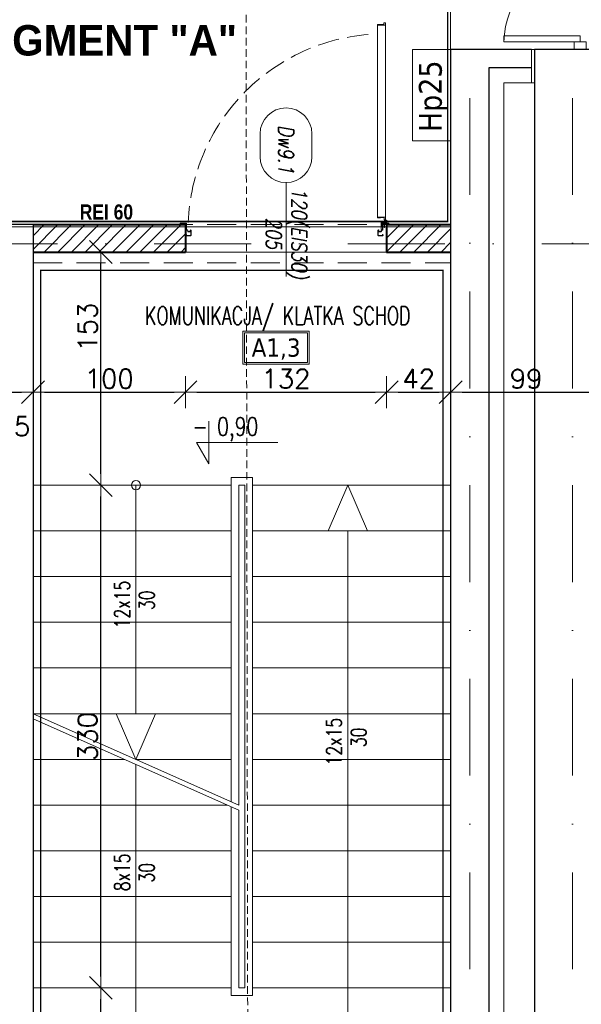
# Model space of a CAD drawing. Header units: millimetres. Extents: x 23192 to 177760, y -399809 to -79279.
# Tile 238 of 256: x 58642 to 59010, y -195440 to -194794. Entities that reach past the tile are written whole.
import ezdxf
from ezdxf.enums import TextEntityAlignment as Align

# ---------------------------------------------------------------- set-up
doc = ezdxf.new("R2010")
doc.units = ezdxf.units.MM
for name, pattern in [('2_3', [1, 0.5, -0.5]), ('CARKOVANA', [7.5, 5, -2.5]), ('CENTER', [0.6, 0.375, -0.075, 0.075, -0.075]), ('DASHDOT', [25.4, 12.7, -6.35, 0, -6.35]), ('HIDDEN', [9.525, 6.35, -3.175]), ('Hidden Line', [391.222223, 282.222223, -109])]:
    doc.linetypes.add(name, pattern=pattern)
doc.layers.get('0').update_dxf_attribs({"lineweight": 0})
for name, color, linetype, lineweight in [('! WYPOSAŻENIE', 252, 'Continuous', 5), ('!! 0_ Istn-sciany', 3, 'Continuous', 30), ('!! 0_ Istn-widok', 1, 'Continuous', 15), ('!! 0_ Opis', 8, 'Continuous', 13), ('!! 0_Opis_pom', 9, 'Continuous', 13), ('!! 0_Osie', 1, 'DASHDOT', 13), ('!! 0_Widok', 1, 'Continuous', 15), ('!! 1  WYDZIELENIE PPOŻ', 252, 'Continuous', 0), ('!! 1_drzwi-linia', 213, 'Continuous', 5), ('!! 1_hatch projektowane ściany', 4, 'Continuous', 5), ('!! 1_PROJ Sciany', 2, 'Continuous', 40), ('!! 2_drzwi opis', 151, 'Continuous', 9), ('!! wymiary osi', 250, 'Continuous', 9), ('0-osie-liniA', 14, 'DASHDOT', 5), ('Dimension (ISO)', 7, 'Continuous', 25)]:
    doc.layers.add(name, color=color, linetype=linetype, lineweight=lineweight)
doc.layers.add('!! 1_Wyburzenia', color=252, linetype='CARKOVANA', lineweight=13, true_color=0x696969)
doc.layers.add('Powierzchnia', color=140, linetype='Continuous', lineweight=5, plot=False)
doc.styles.add('50', font='ROMANS.shx', dxfattribs={"width": 0.8, "height": 10})
doc.styles.add('ARCHETYP', font='romans.shx', dxfattribs={"height": 15})
doc.styles.add('ARIAL', font='tahoma.ttf')
doc.styles.add('Note Text (ISO)', font='tahoma.ttf')
doc.styles.add('SIMPLEX', font='simplex.shx', dxfattribs={"width": 0.77})
doc.styles.add('STYLE10', font='arialbd.ttf')
doc.styles.add('STYLE7', font='ARIALNB.TTF')
doc.styles.add('TXT', font='simplex.shx')
doc.dimstyles.new('Default (ISO)', dxfattribs={"dimscale": 5, "dimtxt": 5, "dimasz": 5, "dimexe": 3.175, "dimexo": 0, "dimgap": 0.762, "dimtad": 1, "dimdec": 0, "dimrnd": 1e-08, "dimzin": 0, "dimtxsty": 'Note Text (ISO)', "dimcen": 0.09, "dimdle": 10, "dimclrd": 256, "dimclre": 256, "dimclrt": 256, "dimazin": 0, "dimtfac": 0.70104, "dimtmove": 0, "dimatfit": 3, "dimfxl": 1, "dimtolj": 1, "dimtzin": 0, "dimlwd": -1, "dimlwe": -1, "dimarcsym": 0})
doc.dimstyles.new('DIM50', dxfattribs={"dimscale": 5, "dimtxt": 2.5, "dimasz": 1.5, "dimexe": 0, "dimexo": 0, "dimgap": 0.5, "dimtad": 1, "dimdec": 4, "dimrnd": 0.5, "dimdsep": 46, "dimtxsty": 'TXT', "dimblk1": 'TICK1', "dimblk2": 'TICK1', "dimsah": 1, "dimcen": 0, "dimse1": 1, "dimse2": 1, "dimclrd": 1, "dimclre": 7, "dimclrt": 9, "dimadec": 0, "dimazin": 0, "dimtfac": 1, "dimtdec": 4, "dimtmove": 2, "dimatfit": 3, "dimldrblk": 'TICK1', "dimfxl": 1, "dimtolj": 1, "dimarcsym": 0})
pattern_1 = [(45, (0, -1.54), (-4.49012806, 4.49012806), [])]

# ---------------------------------------------------------------- blocks, each defined once
blk = doc.blocks.new('BLOK OSI')
at = {"layer": '0-osie-liniA', "ltscale": 5}
for points in [[(50117.21142, -193635.47368), (50117.21142, -195993.9543)], [(50184.71142, -193635.47368), (50184.71142, -195993.9543)], [(48639.25763, -195002.0883), (55442.2848, -195002.0883)]]:
    blk.add_lwpolyline(points, dxfattribs=at)
blk = doc.blocks.new('1_ok-opis')
blk.add_line((0, 111.61), (0, 50))
for points in [[(-17, 128.61), (-17, 143.61)], [(17, 128.61), (17, 143.61)]]:
    blk.add_lwpolyline(points)
for centre, start, end in [((0, 143.61), 0, 180), ((0, 128.61), 180, 0)]:
    blk.add_arc(centre, 17, start, end)
at = {"style": 'ARCHETYP'}
for tag, height, rotation, p in [('NR', 12, 90, (0, 136.9)), ('NR', 12, 270, (0, 136.9)), ('SZEROKOŚĆ', 10, 90, (-8, 78.29)), ('WYSOKOŚĆ', 10, 270, (-8, 78.29)), ('WYSOKOŚĆ', 10, 90, (8, 78.29)), ('SZEROKOŚĆ', 10, 270, (8, 78.29))]:
    blk.add_attdef(tag, text='', height=height, rotation=rotation, dxfattribs=at).set_placement(p, align=Align.MIDDLE)
blk = doc.blocks.new('*D1419')
at = {"layer": 'DEFPOINTS', "color": 0, "transparency": 16777216}
for p in [(-689.8, 120.2), (510.2, 120.2), (510.2, 18.8)]:
    blk.add_point(p, dxfattribs=at)
at = {"layer": 'Dimension (ISO)', "transparency": 16777216}
for p, q in [((-689.8, 120.2), (-689.8, 2.9)), ((510.2, 120.2), (510.2, 2.9)), ((-664.8, 18.8), (485.2, 18.8))]:
    blk.add_line(p, q, dxfattribs=at)
for points in [[(-664.8, 22.9), (-664.8, 14.6), (-689.8, 18.8)], [(485.2, 22.9), (485.2, 14.6), (510.2, 18.8)]]:
    blk.add_solid(points, dxfattribs=at)
at = {"layer": 'Dimension (ISO)', "lineweight": 9, "transparency": 16777216, "insert": (-160.6, 48.6), "char_height": 25, "attachment_point": 1, "style": 'Note Text (ISO)'}
blk.add_mtext('\\A1;1200', dxfattribs=at)
blk = doc.blocks.new('zaw-dr-90-p')
at = {"color": 2, "linetype": 'CENTER', "ltscale": 0.2}
for p, q in [((12, 0), (-12, 0)), ((0, 12), (0, -12)), ((24.5, 24), (31, 24)), ((24.5, 19), (31, 19))]:
    blk.add_line(p, q, dxfattribs=at)
at = {"ltscale": 0.2}
for p, q in [((10, 12), (6.5, 12)), ((10, 0), (10, 6.5))]:
    blk.add_line(p, q, dxfattribs=at)
blk.add_lwpolyline([(0, 6.5), (23.5, 6.5, 0.414214), (28, 11), (28, 31), (24.5, 31), (24.5, 11, -0.414214), (23.5, 10), (0, 10, 4.561698), (7.6, 6.5), (4.9, 4.2)], format="xyb", dxfattribs=at)
blk.add_lwpolyline([(-0.2, -0.2), (-2.5, -0.2), (-2.5, 0.2), (-0.2, 0.2), (-0.2, 2.5), (0.2, 2.5), (0.2, 0.2), (2.8, 0.2), (2.8, -0.2), (0.2, -0.2), (0.2, -2.8), (-0.2, -2.8)], close=True)
blk.add_lwpolyline([(10, 10), (10, 39), (6.5, 39), (6.5, 10)], dxfattribs=at)
blk.add_circle((0, 0), 6.5, dxfattribs=at)
blk = doc.blocks.new('DRZWI 120')
for p, q in [((61730.6, -195070.09), (61730.6, -195069.59)), ((61736.33, -195070.29), (61737.2, -195070.29)), ((61736.46, -195070.29), (61737.2, -195070.29)), ((61736.96, -195070.29), (61737.2, -195070.29)), ((61730.6, -195199.09), (61730.6, -195199.59)), ((61739.76, -195198.09), (61734.36, -195198.09)), ((61738.56, -195199.69), (61738.56, -195198.49)), ((61738.56, -195199.69), (61739.66, -195199.69)), ((61740.81, -195199.94), (61740.81, -195200.84)), ((61741.81, -195199.94), (61740.81, -195199.94)), ((61740.91, -195200.94), (61746.61, -195200.94)), ((61742.01, -195197.64), (61742.01, -195195.64)), ((61742.31, -195197.64), (61742.01, -195197.64)), ((61742.11, -195195.54), (61746.61, -195195.54)), ((61742.31, -195197.64), (61742.31, -195199.44)), ((61868.8, -195195.53), (61742.41, -195195.54)), ((61742.41, -195200.94), (61742.41, -195195.54)), ((61870, -195200.93), (61742.41, -195200.94)), ((61868.5, -195200.93), (61868.5, -195195.53)), ((61868.9, -195199.74), (61868.9, -195195.63)), ((61868.9, -195199.74), (61868.9, -195195.85)), ((61870.1, -195199.74), (61870.1, -195200.83))]:
    blk.add_line(p, q)
at = {"ltscale": 0.2}
for points in [[(61736.15, -195070.29), (61738.12, -195070.29, 0.414214), (61738.46, -195069.95), (61738.46, -195066.43, 0.414214), (61738.12, -195066.09), (61737.56, -195066.09), (61737.56, -195066.27), (61738.12, -195066.27, -0.414214), (61738.28, -195066.43), (61738.28, -195068.89)], [(61736.4, -195070.11), (61734.22, -195070.11, 0.414214), (61733.88, -195070.45), (61733.88, -195070.9, -0.414214), (61733.72, -195071.06), (61733.12, -195071.06, 0.414214), (61732.78, -195071.4), (61732.78, -195072.58, 0.414214), (61733.12, -195072.92), (61733.79, -195072.92, -1), (61733.79, -195073.11), (61730.6, -195073.11, -0.414214), (61730.44, -195072.95), (61730.44, -195070.43, -0.414214), (61730.6, -195070.27), (61731.16, -195070.27), (61731.16, -195070.09), (61730.6, -195070.09, 0.414214), (61730.26, -195070.43), (61730.26, -195072.95, 0.414214), (61730.6, -195073.29), (61733.79, -195073.29, 1), (61733.79, -195072.74), (61733.12, -195072.74, -0.414214), (61732.96, -195072.58), (61732.96, -195071.4, -0.414214), (61733.12, -195071.24), (61733.72, -195071.24, 0.414214), (61734.06, -195070.9), (61734.06, -195070.45, -0.414214), (61734.22, -195070.29), (61736.28, -195070.29)], [(61738.28, -195068.89), (61738.28, -195069.95, -0.414214), (61738.12, -195070.11), (61736.15, -195070.11)], [(61738.28, -195199.94), (61738.28, -195199.23, 0.414214), (61738.12, -195199.07), (61734.22, -195199.07, -0.414214), (61733.88, -195198.73), (61733.88, -195198.28, 0.414214), (61733.72, -195198.12), (61733.12, -195198.12, -0.414214), (61732.78, -195197.78), (61732.78, -195196.6, -0.414214), (61733.12, -195196.26), (61733.79, -195196.26, 1), (61733.79, -195196.07), (61730.6, -195196.07, 0.414214), (61730.44, -195196.23), (61730.44, -195198.75, 0.414214), (61730.6, -195198.91), (61731.16, -195198.91), (61731.16, -195199.09), (61730.6, -195199.09, -0.414214), (61730.26, -195198.75), (61730.26, -195196.23, -0.414214), (61730.6, -195195.89), (61733.79, -195195.89, -1), (61733.79, -195196.44), (61733.12, -195196.44, 0.414214), (61732.96, -195196.6), (61732.96, -195197.78, 0.414214), (61733.12, -195197.94), (61733.72, -195197.94, -0.414214), (61734.06, -195198.28), (61734.06, -195198.73, 0.414214), (61734.22, -195198.89), (61738.12, -195198.89, -0.414214), (61738.46, -195199.23), (61738.46, -195202.75, -0.414214), (61738.12, -195203.09), (61737.56, -195203.09), (61737.56, -195202.91), (61738.12, -195202.91, 0.414214), (61738.28, -195202.75), (61738.28, -195200.29)]]:
    blk.add_lwpolyline(points, format="xyb", dxfattribs=at)
at = {"lineweight": 30}
for points in [[(61737.57, -195069.59), (61737.57, -195064.59)], [(61737.57, -195069.59), (61725.57, -195069.59)], [(61737.57, -195201.59), (61725.57, -195201.59)], [(61737.57, -195201.59), (61737.57, -195206.59)]]:
    blk.add_lwpolyline(points, dxfattribs=at)
for points in [[(61713.6, -195135.59), (61754.47, -195135.59)], [(61738.28, -195200.29), (61738.28, -195200.54), (61738.46, -195200.54), (61738.46, -195199.54), (61738.28, -195199.54), (61738.28, -195199.94)], [(61870.1, -195199.74), (61868.9, -195199.74)]]:
    blk.add_lwpolyline(points)
blk.add_lwpolyline([(61737.46, -195199.07), (61737.46, -195198.89), (61736.06, -195198.89), (61736.06, -195199.07)], close=True)
at = {"linetype": 'Hidden Line', "lineweight": 9, "ltscale": 0.05}
blk.add_arc((61733.78, -195200.36), 129.12, 4.80054, 87.69442, dxfattribs=at)
for centre, radius, start, end in [((61739.66, -195199.59), 0.1, 270, 0), ((61740.91, -195200.84), 0.1, 180, 270), ((61741.81, -195199.44), 0.5, 270, 0), ((61742.11, -195195.64), 0.1, 90, 180), ((61868.8, -195195.63), 0.1, 0, 90), ((61870, -195200.83), 0.1, 270, 0)]:
    blk.add_arc(centre, radius, start, end)
at = {"xscale": 0.09999999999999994, "yscale": 0.09999999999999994, "zscale": 0.09999999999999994, "rotation": 90.00000000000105}
blk.add_blockref('zaw-dr-90-p', (61739.56, -195200.94), dxfattribs=at)
blk = doc.blocks.new('TICK1')
at = {"color": 2}
blk.add_line((-1, -1), (1, 1), dxfattribs=at)
at = {"color": 0}
for p, q in [((0, -1.4), (0, 1.4)), ((0, 0), (-1, 0))]:
    blk.add_line(p, q, dxfattribs=at)
blk = doc.blocks.new('*D2733')
at = {"layer": '!! wymiary osi', "color": 1, "lineweight": -2, "transparency": 16777216}
blk.add_line((58633.07, -195038.07), (58643.07, -195038.07), dxfattribs=at)
at = {"layer": 'DEFPOINTS', "color": 0, "transparency": 16777216}
for p in [(58650.57, -194946.13), (58625.57, -194953.13), (58650.57, -195038.07)]:
    blk.add_point(p, dxfattribs=at)
at = {"layer": '!! wymiary osi', "color": 1, "lineweight": -2, "transparency": 16777216, "xscale": 7.5, "yscale": 7.5, "zscale": 7.5, "rotation": 180}
blk.add_blockref('TICK1', (58625.57, -195038.07), dxfattribs=at)
at = {"layer": '!! wymiary osi', "color": 1, "lineweight": -2, "transparency": 16777216, "xscale": 7.5, "yscale": 7.5, "zscale": 7.5}
blk.add_blockref('TICK1', (58650.57, -195038.07), dxfattribs=at)
at = {"layer": '!! wymiary osi', "color": 9, "transparency": 16777216, "insert": (58638.07, -195060.57), "char_height": 12.5, "attachment_point": 5, "style": 'TXT'}
blk.add_mtext('\\A1;25', dxfattribs=at)
blk = doc.blocks.new('*D2734')
at = {"layer": '!! wymiary osi', "color": 1, "lineweight": -2, "transparency": 16777216}
blk.add_line((58658.07, -195038.07), (58743.07, -195038.07), dxfattribs=at)
at = {"layer": 'DEFPOINTS', "color": 0, "transparency": 16777216}
for p in [(58650.57, -194946.13), (58750.57, -194946.13), (58750.57, -195038.07)]:
    blk.add_point(p, dxfattribs=at)
at = {"layer": '!! wymiary osi', "color": 1, "lineweight": -2, "transparency": 16777216, "xscale": 7.5, "yscale": 7.5, "zscale": 7.5, "rotation": 180}
blk.add_blockref('TICK1', (58650.57, -195038.07), dxfattribs=at)
at = {"layer": '!! wymiary osi', "color": 1, "lineweight": -2, "transparency": 16777216, "xscale": 7.5, "yscale": 7.5, "zscale": 7.5}
blk.add_blockref('TICK1', (58750.57, -195038.07), dxfattribs=at)
at = {"layer": '!! wymiary osi', "color": 9, "transparency": 16777216, "insert": (58700.57, -195029.32), "char_height": 12.5, "attachment_point": 5, "style": 'TXT'}
blk.add_mtext('\\A1;100', dxfattribs=at)
blk = doc.blocks.new('*D2735')
at = {"layer": '!! wymiary osi', "color": 1, "lineweight": -2, "transparency": 16777216}
blk.add_line((58758.07, -195038.07), (58875.07, -195038.07), dxfattribs=at)
at = {"layer": 'DEFPOINTS', "color": 0, "transparency": 16777216}
for p in [(58750.57, -194946.13), (58882.57, -194946.13), (58882.57, -195038.07)]:
    blk.add_point(p, dxfattribs=at)
at = {"layer": '!! wymiary osi', "color": 1, "lineweight": -2, "transparency": 16777216, "xscale": 7.5, "yscale": 7.5, "zscale": 7.5, "rotation": 180}
blk.add_blockref('TICK1', (58750.57, -195038.07), dxfattribs=at)
at = {"layer": '!! wymiary osi', "color": 1, "lineweight": -2, "transparency": 16777216, "xscale": 7.5, "yscale": 7.5, "zscale": 7.5}
blk.add_blockref('TICK1', (58882.57, -195038.07), dxfattribs=at)
at = {"layer": '!! wymiary osi', "color": 9, "transparency": 16777216, "insert": (58816.57, -195029.32), "char_height": 12.5, "attachment_point": 5, "style": 'TXT'}
blk.add_mtext('\\A1;132', dxfattribs=at)
blk = doc.blocks.new('*D2736')
at = {"layer": '!! wymiary osi', "color": 1, "lineweight": -2, "transparency": 16777216}
blk.add_line((58890.07, -195038.07), (58917.07, -195038.07), dxfattribs=at)
at = {"layer": 'DEFPOINTS', "color": 0, "transparency": 16777216}
for p in [(58882.57, -194946.13), (58924.57, -194946.13), (58924.57, -195038.07)]:
    blk.add_point(p, dxfattribs=at)
at = {"layer": '!! wymiary osi', "color": 1, "lineweight": -2, "transparency": 16777216, "xscale": 7.5, "yscale": 7.5, "zscale": 7.5, "rotation": 180}
blk.add_blockref('TICK1', (58882.57, -195038.07), dxfattribs=at)
at = {"layer": '!! wymiary osi', "color": 1, "lineweight": -2, "transparency": 16777216, "xscale": 7.5, "yscale": 7.5, "zscale": 7.5}
blk.add_blockref('TICK1', (58924.57, -195038.07), dxfattribs=at)
at = {"layer": '!! wymiary osi', "color": 9, "transparency": 16777216, "insert": (58903.57, -195029.32), "char_height": 12.5, "attachment_point": 5, "style": 'TXT'}
blk.add_mtext('\\A1;42', dxfattribs=at)
blk = doc.blocks.new('*D2737')
at = {"layer": '!! wymiary osi', "color": 1, "lineweight": -2, "transparency": 16777216}
blk.add_line((58932.07, -195038.07), (59016.07, -195038.07), dxfattribs=at)
at = {"layer": 'DEFPOINTS', "color": 0, "transparency": 16777216}
for p in [(58924.57, -194946.13), (59023.57, -194953.13), (59023.57, -195038.07)]:
    blk.add_point(p, dxfattribs=at)
at = {"layer": '!! wymiary osi', "color": 1, "lineweight": -2, "transparency": 16777216, "xscale": 7.5, "yscale": 7.5, "zscale": 7.5, "rotation": 180}
blk.add_blockref('TICK1', (58924.57, -195038.07), dxfattribs=at)
at = {"layer": '!! wymiary osi', "color": 1, "lineweight": -2, "transparency": 16777216, "xscale": 7.5, "yscale": 7.5, "zscale": 7.5}
blk.add_blockref('TICK1', (59023.57, -195038.07), dxfattribs=at)
at = {"layer": '!! wymiary osi', "color": 9, "transparency": 16777216, "insert": (58974.07, -195029.32), "char_height": 12.5, "attachment_point": 5, "style": 'TXT'}
blk.add_mtext('\\A1;99', dxfattribs=at)
blk = doc.blocks.new('*D4022')
at = {"layer": '!! 1  WYDZIELENIE PPOŻ', "color": 1, "lineweight": -2, "transparency": 16777216}
blk.add_line((58695.07, -195581.63), (58695.07, -195436.63), dxfattribs=at)
at = {"layer": 'DEFPOINTS', "color": 0, "transparency": 16777216}
for p in [(58650.57, -195429.13), (58695.07, -195429.13), (58650.57, -195589.13)]:
    blk.add_point(p, dxfattribs=at)
at = {"layer": '!! 1  WYDZIELENIE PPOŻ', "color": 1, "lineweight": -2, "transparency": 16777216, "xscale": 7.5, "yscale": 7.5, "zscale": 7.5}
for p, rotation in [((58695.07, -195429.13), 90), ((58695.07, -195589.13), 270)]:
    blk.add_blockref('TICK1', p, dxfattribs=dict(at, rotation=rotation))
at = {"layer": '!! 1  WYDZIELENIE PPOŻ', "color": 9, "transparency": 16777216, "insert": (58686.32, -195509.13), "char_height": 12.5, "attachment_point": 5, "rotation": 90, "style": 'TXT'}
blk.add_mtext('\\A1;160', dxfattribs=at)
blk = doc.blocks.new('*D4023')
at = {"layer": '!! 1  WYDZIELENIE PPOŻ', "color": 1, "lineweight": -2, "transparency": 16777216}
blk.add_line((58695.07, -195421.63), (58695.07, -195106.63), dxfattribs=at)
at = {"layer": 'DEFPOINTS', "color": 0, "transparency": 16777216}
for p in [(58655.57, -195099.13), (58695.07, -195099.13), (58650.57, -195429.13)]:
    blk.add_point(p, dxfattribs=at)
at = {"layer": '!! 1  WYDZIELENIE PPOŻ', "color": 1, "lineweight": -2, "transparency": 16777216, "xscale": 7.5, "yscale": 7.5, "zscale": 7.5}
for p, rotation in [((58695.07, -195099.13), 90), ((58695.07, -195429.13), 270)]:
    blk.add_blockref('TICK1', p, dxfattribs=dict(at, rotation=rotation))
at = {"layer": '!! 1  WYDZIELENIE PPOŻ', "color": 9, "transparency": 16777216, "insert": (58686.32, -195264.13), "char_height": 12.5, "attachment_point": 5, "rotation": 90, "style": 'TXT'}
blk.add_mtext('\\A1;330', dxfattribs=at)
blk = doc.blocks.new('*D4024')
at = {"layer": '!! 1  WYDZIELENIE PPOŻ', "color": 1, "lineweight": -2, "transparency": 16777216}
blk.add_line((58695.07, -195091.63), (58695.07, -194953.63), dxfattribs=at)
at = {"layer": 'DEFPOINTS', "color": 0, "transparency": 16777216}
for p in [(58650.57, -194946.13), (58695.07, -194946.13), (58655.57, -195099.13)]:
    blk.add_point(p, dxfattribs=at)
at = {"layer": '!! 1  WYDZIELENIE PPOŻ', "color": 1, "lineweight": -2, "transparency": 16777216, "xscale": 7.5, "yscale": 7.5, "zscale": 7.5}
for p, rotation in [((58695.07, -194946.13), 90), ((58695.07, -195099.13), 270)]:
    blk.add_blockref('TICK1', p, dxfattribs=dict(at, rotation=rotation))
at = {"layer": '!! 1  WYDZIELENIE PPOŻ', "color": 9, "transparency": 16777216, "insert": (58686.32, -194995.39), "char_height": 12.5, "attachment_point": 5, "rotation": 90, "style": 'TXT'}
blk.add_mtext('\\A1;153', dxfattribs=at)
blk = doc.blocks.new('*D4025')
at = {"layer": '!! 1  WYDZIELENIE PPOŻ', "color": 1, "lineweight": -2, "transparency": 16777216}
blk.add_line((58658.07, -195461.29), (58778.07, -195461.29), dxfattribs=at)
at = {"layer": 'DEFPOINTS', "color": 0, "transparency": 16777216}
for p in [(58650.57, -195429.13), (58785.57, -195429.13), (58785.57, -195461.29)]:
    blk.add_point(p, dxfattribs=at)
at = {"layer": '!! 1  WYDZIELENIE PPOŻ', "color": 1, "lineweight": -2, "transparency": 16777216, "xscale": 7.5, "yscale": 7.5, "zscale": 7.5, "rotation": 180}
blk.add_blockref('TICK1', (58650.57, -195461.29), dxfattribs=at)
at = {"layer": '!! 1  WYDZIELENIE PPOŻ', "color": 1, "lineweight": -2, "transparency": 16777216, "xscale": 7.5, "yscale": 7.5, "zscale": 7.5}
blk.add_blockref('TICK1', (58785.57, -195461.29), dxfattribs=at)
at = {"layer": '!! 1  WYDZIELENIE PPOŻ', "color": 9, "transparency": 16777216, "insert": (58718.07, -195452.54), "char_height": 12.5, "attachment_point": 5, "style": 'TXT'}
blk.add_mtext('\\A1;135', dxfattribs=at)
blk = doc.blocks.new('*D4026')
at = {"layer": '!! 1  WYDZIELENIE PPOŻ', "color": 1, "lineweight": -2, "transparency": 16777216}
for p, q in [((58778.07, -195461.29), (58770.57, -195461.29)), ((58785.57, -195461.29), (58789.57, -195461.29)), ((58797.07, -195461.29), (58804.57, -195461.29))]:
    blk.add_line(p, q, dxfattribs=at)
at = {"layer": 'DEFPOINTS', "color": 0, "transparency": 16777216}
for p in [(58785.57, -195429.13), (58789.57, -195429.13), (58789.57, -195461.29)]:
    blk.add_point(p, dxfattribs=at)
at = {"layer": '!! 1  WYDZIELENIE PPOŻ', "color": 1, "lineweight": -2, "transparency": 16777216, "xscale": 7.5, "yscale": 7.5, "zscale": 7.5}
blk.add_blockref('TICK1', (58785.57, -195461.29), dxfattribs=at)
at = {"layer": '!! 1  WYDZIELENIE PPOŻ', "color": 1, "lineweight": -2, "transparency": 16777216, "xscale": 7.5, "yscale": 7.5, "zscale": 7.5, "rotation": 180}
blk.add_blockref('TICK1', (58789.57, -195461.29), dxfattribs=at)
at = {"layer": '!! 1  WYDZIELENIE PPOŻ', "color": 9, "transparency": 16777216, "insert": (58787.57, -195483.79), "char_height": 12.5, "attachment_point": 5, "style": 'TXT'}
blk.add_mtext('\\A1;4', dxfattribs=at)
blk = doc.blocks.new('*D4027')
at = {"layer": '!! 1  WYDZIELENIE PPOŻ', "color": 1, "lineweight": -2, "transparency": 16777216}
blk.add_line((58797.07, -195461.29), (58917.09, -195461.29), dxfattribs=at)
at = {"layer": 'DEFPOINTS', "color": 0, "transparency": 16777216}
for p in [(58789.57, -195429.13), (58924.59, -195429.13), (58924.59, -195461.29)]:
    blk.add_point(p, dxfattribs=at)
at = {"layer": '!! 1  WYDZIELENIE PPOŻ', "color": 1, "lineweight": -2, "transparency": 16777216, "xscale": 7.5, "yscale": 7.5, "zscale": 7.5, "rotation": 180}
blk.add_blockref('TICK1', (58789.57, -195461.29), dxfattribs=at)
at = {"layer": '!! 1  WYDZIELENIE PPOŻ', "color": 1, "lineweight": -2, "transparency": 16777216, "xscale": 7.5, "yscale": 7.5, "zscale": 7.5}
blk.add_blockref('TICK1', (58924.59, -195461.29), dxfattribs=at)
at = {"layer": '!! 1  WYDZIELENIE PPOŻ', "color": 9, "transparency": 16777216, "insert": (58857.08, -195452.54), "char_height": 12.5, "attachment_point": 5, "style": 'TXT'}
blk.add_mtext('\\A1;135', dxfattribs=at)
blk = doc.blocks.new('oznaczenie przekroi')
at = {"layer": '!! 1_Wyburzenia'}
blk.add_lwpolyline([(86031.8, -195890.51), (86028.17, -193635.96)], dxfattribs=at)
blk = doc.blocks.new('A$C11ef928a')
at = {"layer": 'Dimension (ISO)', "lineweight": 9}
dim = blk.add_linear_dim(base=(510.2, 18.8), p1=(-689.8, 120.2), p2=(510.2, 120.2), angle=180, dimstyle='Default (ISO)', override={"dimdec": 0, "dimlfac": 1, "dimtp": 0, "dimtm": 0, "dimtdec": 2, "dimtofl": 0, "dimatfit": 1}, dxfattribs=at)
dim.commit()
dim.dimension.update_dxf_attribs({"geometry": '*D1419', "text_midpoint": (-125.7, 18.8), "dimtype": 128})

msp = doc.modelspace()

# ---------------------------------------------------------------- hatches: boundary and pattern name
at = {"layer": '!! 1_hatch projektowane ściany'}
h = msp.add_hatch(dxfattribs=at)
h.set_pattern_fill('ANSI31', color=256, scale=2)
h.set_pattern_definition(pattern_1)
h.paths.add_polyline_path([(58750.56735, -194928.12813), (58650.56735, -194928.12813), (58650.56735, -194946.12813), (58750.56735, -194946.12813)])
h = msp.add_hatch(dxfattribs=at)
h.set_pattern_fill('ANSI31', color=256, scale=2)
h.set_pattern_definition(pattern_1)
h.paths.add_polyline_path([(58882.56735, -194928.12813), (58924.56735, -194928.12813), (58924.56735, -194946.12813), (58882.56735, -194946.12813)])

# ---------------------------------------------------------------- linework, layer by layer
at = {"layer": '!! 0_ Istn-sciany'}
for p, q in [((58924.56735, -194813.12813), (58924.56735, -195589.12813)), ((58949.56735, -194825.12813), (58949.56735, -195589.12813)), ((58650.56735, -194928.12813), (58650.56735, -195589.12813))]:
    msp.add_line(p, q, dxfattribs=at)
for points in [[(58977.56735, -194813.12813), (58924.56735, -194813.12813)], [(58979.56735, -194813.12813), (58979.56735, -195633.12813)], [(59023.56735, -194813.12813), (58979.56735, -194813.12813)], [(58977.56735, -194825.12813), (58949.56735, -194825.12813)], [(58650.56735, -194928.12813), (58607.56735, -194928.12813)]]:
    msp.add_lwpolyline(points, dxfattribs=at)
at = {"layer": '!! 0_ Istn-widok'}
for p, q in [((58780.56735, -195094.12813), (58780.56735, -195306.90591)), ((58794.56735, -195094.12813), (58794.56735, -195434.12813)), ((58785.56735, -195099.12813), (58785.56735, -195309.12813)), ((58789.56735, -195099.12813), (58789.56735, -195429.12813)), ((58780.56735, -195310.18886), (58780.56735, -195434.12813)), ((58785.56735, -195312.41108), (58785.56735, -195429.12813))]:
    msp.add_line(p, q, dxfattribs=at)
at = {"layer": '!! 0_ Istn-widok', "linetype": 'HIDDEN', "ltscale": 3}
for points in [[(58924.56735, -194663.12813), (58924.56735, -194813.12813)], [(58650.56735, -194928.12813), (58924.56735, -194928.12813)], [(58650.56735, -194928.12813), (58924.56735, -194928.12813)], [(58650.56735, -194953.12813), (58924.56735, -194953.12813)], [(58650.56735, -194953.12813), (58924.56735, -194953.12813)]]:
    msp.add_lwpolyline(points, dxfattribs=at)
at = {"layer": '!! 0_ Istn-widok'}
msp.add_lwpolyline([(58924.56735, -194873.12813), (58924.56735, -194813.12813), (58899.56735, -194813.12813), (58899.56735, -194873.12813)], close=True, dxfattribs=at)
for points in [[(58977.56735, -194813.12813), (58977.56735, -194835.12813)], [(58977.56735, -194813.12813), (58979.56735, -194813.12813)], [(58959.56735, -194835.12813), (58959.56735, -195579.12813)], [(58977.56735, -194835.12813), (58959.56735, -194835.12813)], [(58977.56735, -194835.12813), (58979.56735, -194835.12813)], [(58794.56735, -195094.12813), (58780.56735, -195094.12813)], [(58780.56735, -195099.12813), (58650.56735, -195099.12813)], [(58718.06735, -195099.12813), (58718.06735, -195249.12813)], [(58789.56735, -195099.12813), (58785.56735, -195099.12813)], [(58924.56735, -195099.12813), (58794.56735, -195099.12813)], [(58780.56735, -195129.12813), (58650.56735, -195129.12813)], [(58924.56735, -195129.12813), (58794.56735, -195129.12813)], [(58857.06735, -195129.12813), (58857.06735, -195502.62813)], [(58780.56735, -195159.12813), (58650.56735, -195159.12813)], [(58924.56735, -195159.12813), (58794.56735, -195159.12813)], [(58780.56735, -195189.12813), (58650.56735, -195189.12813)], [(58924.56735, -195189.12813), (58794.56735, -195189.12813)], [(58780.56735, -195219.12813), (58650.56735, -195219.12813)], [(58924.56735, -195219.12813), (58794.56735, -195219.12813)], [(58780.56735, -195249.12813), (58650.56735, -195249.12813)], [(58650.56735, -195249.12813), (58785.56735, -195309.12813)], [(58650.56735, -195252.41108), (58785.56735, -195312.41108)], [(58924.56735, -195249.12813), (58794.56735, -195249.12813)], [(58710.68071, -195279.12813), (58650.56735, -195279.12813)], [(58780.56735, -195279.12813), (58718.06735, -195279.12813)], [(58924.56735, -195279.12813), (58794.56735, -195279.12813)], [(58718.06735, -195282.41108), (58718.06735, -195502.62813)], [(58778.18071, -195309.12813), (58650.56735, -195309.12813)], [(58924.56735, -195309.12813), (58794.56735, -195309.12813)], [(58780.56735, -195339.12813), (58650.56735, -195339.12813)], [(58924.56735, -195339.12813), (58794.56735, -195339.12813)], [(58780.56735, -195369.12813), (58650.56735, -195369.12813)], [(58924.56735, -195369.12813), (58794.56735, -195369.12813)], [(58780.56735, -195399.12813), (58650.56735, -195399.12813)], [(58924.56735, -195399.12813), (58794.56735, -195399.12813)], [(58780.56735, -195429.12813), (58650.56735, -195429.12813)], [(58794.56735, -195434.12813), (58780.56735, -195434.12813)], [(58789.56735, -195429.12813), (58785.56735, -195429.12813)], [(58924.56735, -195429.12813), (58794.56735, -195429.12813)]]:
    msp.add_lwpolyline(points, dxfattribs=at)
msp.add_circle((58718.06735, -195099.12813), 3, dxfattribs=at)
at = {"layer": '!! 0_ Opis'}
for points in [[(58765.84052, -195057.19562), (58765.84052, -195085.19739)], [(58765.84052, -195085.19739), (58757.75711, -195071.1965)], [(58757.75711, -195071.1965), (58811.19131, -195071.1965)]]:
    msp.add_lwpolyline(points, dxfattribs=at)
at = {"layer": '!! 0_Opis_pom', "ltscale": 0.7}
for points in [[(58788.29243, -195019.71917), (58831.81243, -195019.71917), (58831.81243, -194997.95917), (58788.29243, -194997.95917)], [(58789.38043, -195018.63117), (58830.72443, -195018.63117), (58830.72443, -194999.04717), (58789.38043, -194999.04717)]]:
    msp.add_lwpolyline(points, close=True, dxfattribs=at)
at = {"layer": '!! 0_Widok'}
for points in [[(58857.06735, -195099.12813), (58844.18343, -195129.12813)], [(58857.06735, -195099.12813), (58869.95126, -195129.12813)], [(58718.06735, -195279.12813), (58705.18343, -195249.12813)], [(58718.06735, -195279.12813), (58730.95126, -195249.12813)]]:
    msp.add_lwpolyline(points, dxfattribs=at)
at = {"layer": '!! 1  WYDZIELENIE PPOŻ', "color": 20, "linetype": '2_3', "ltscale": 10, "true_color": 0xf65c09, "const_width": 1}
for points in [[(58495.56735, -194926.12813), (58922.56735, -194926.12813), (58922.56735, -194355.12813), (58645.57069, -194355.12813), (58646.07068, -194655.12207), (58495.56735, -194655.57778)], [(58655.56735, -194958.12813), (58919.56735, -194958.12813), (58919.56735, -195584.12813), (58655.56735, -195584.12813)]]:
    msp.add_lwpolyline(points, close=True, dxfattribs=at)
at = {"layer": '!! 1_drzwi-linia'}
for points in [[(58959.56735, -194804.12813), (59009.56735, -194804.12813), (59009.56735, -194808.12813), (58959.56735, -194808.12813)], [(59013.56735, -194808.12813), (59013.56735, -194813.12813), (59005.56735, -194813.12813), (59005.56735, -194808.12813)]]:
    msp.add_lwpolyline(points, close=True, dxfattribs=at)
msp.add_arc((59009.56735, -194808.12813), 50, 90.00000004, 180.00000004, dxfattribs=at)
at = {"layer": '!! 1_hatch projektowane ściany'}
for points in [[(58750.56735, -194928.12813), (58650.56735, -194928.12813), (58650.56735, -194946.12813), (58750.56735, -194946.12813)], [(58882.56735, -194928.12813), (58924.56735, -194928.12813), (58924.56735, -194946.12813), (58882.56735, -194946.12813)]]:
    msp.add_lwpolyline(points, close=True, dxfattribs=at)
at = {"layer": '!! 1_PROJ Sciany'}
for points in [[(58650.56735, -194928.12813), (58750.56735, -194928.12813)], [(58750.56735, -194928.12813), (58750.56735, -194946.12813)], [(58882.56735, -194928.12813), (58924.56735, -194928.12813)], [(58882.56735, -194928.12813), (58882.56735, -194946.12813)], [(58650.56735, -194946.12813), (58750.56735, -194946.12813)], [(58882.56735, -194946.12813), (58924.56735, -194946.12813)]]:
    msp.add_lwpolyline(points, dxfattribs=at)
at = {"layer": 'Powierzchnia'}
for points in [[(58924.56735, -194929.66796), (58493.56735, -194929.66796), (58493.56735, -194653.12813), (58924.56735, -194653.12813)], [(58650.56735, -195589.12813), (58924.56735, -195589.12813), (58924.66244, -194946.12813), (58650.66244, -194946.12813)]]:
    msp.add_lwpolyline(points, close=True, dxfattribs=at)

# ---------------------------------------------------------------- block references
at = {"layer": '!! 0_Osie'}
msp.add_blockref('BLOK OSI', (8819.85593, 61.46017), dxfattribs=at)
at = {"layer": '!! 1_drzwi-linia', "rotation": 90}
msp.add_blockref('DRZWI 120', (-136319.02095, -256665.69379), dxfattribs=at)
at = {"layer": '!! 1_Wyburzenia'}
msp.add_blockref('oznaczenie przekroi', (-27239.68678, 0), dxfattribs=at)
at = {"layer": '!! 2_drzwi opis'}
ref = msp.add_blockref('1_ok-opis', (58816.56738, -195012.12742), dxfattribs=dict(at, xscale=-1, rotation=359.9999963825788))
ref.add_attrib('WYSOKOŚĆ', '205', dxfattribs={"layer": '0', "height": 10, "rotation": 269.99999638, "style": '50', "oblique": 10, "width": 0.8}).set_placement((58808.56739, -194933.83656), align=Align.MIDDLE)
ref.add_attrib('SZEROKOŚĆ', '120(EIS30)', dxfattribs={"layer": '0', "height": 10, "rotation": 269.99999638, "style": '50', "oblique": 10, "width": 0.8}).set_placement((58824.56739, -194933.83657), align=Align.MIDDLE)
ref.add_attrib('NR', 'Dw9.1', dxfattribs={"layer": '0', "height": 10, "rotation": 269.99999638, "style": '50', "oblique": 10, "width": 0.8}).set_placement((58816.56739, -194878.74374), align=Align.MIDDLE)
at = {"xscale": -0.1, "yscale": 0.1, "zscale": 0.1, "rotation": 90}
msp.add_blockref('A$C11ef928a', (82225.12684, -195364.3052), dxfattribs=at)

# ---------------------------------------------------------------- texts
at = {"layer": '! WYPOSAŻENIE', "color": 20, "true_color": 0xf65c09, "insert": (58681.19524, -194914.82932), "char_height": 10, "attachment_point": 1, "style": 'STYLE7'}
msp.add_mtext_dynamic_manual_height_columns('REI 60', width=58.1261145, gutter_width=75, heights=[0], dxfattribs=at)
at = {"layer": '!! 0_ Opis'}
for s, height, style, width, p in [('SEGMENT "A"', 20, 'STYLE10', 0.95, (58601.46369, -194817.14512)), ('- 0,90', 12, 'SIMPLEX', 0.75, (58755.15307, -195066.61839))]:
    msp.add_text(s, height=height, dxfattribs=dict(at, style=style, width=width)).set_placement(p)
at = {"layer": '!! 0_ Opis', "ltscale": 0.7, "style": 'ARIAL'}
msp.add_text('Hp25', height=15, rotation=90, dxfattribs=at).set_placement((58918.72773, -194867.40906))
at = {"layer": '!! 0_ Opis', "style": 'SIMPLEX', "width": 0.75}
for s, p in [('12x15', (58714.03306, -195193.10107)), ('30', (58730.18413, -195181.10787)), ('12x15', (58853.03306, -195283.10107)), ('30', (58869.18413, -195271.10787)), ('8x15', (58714.03306, -195365.68716)), ('30', (58730.18413, -195359.96733))]:
    msp.add_text(s, height=10, rotation=90, dxfattribs=at).set_placement(p)
at = {"layer": '!! 0_Opis_pom', "ltscale": 0.7, "style": 'TXT', "width": 0.7}
msp.add_text('KOMUNIKACJA/ KLATKA SCHOD', height=12, dxfattribs=at).set_placement((58811.16756, -194993.91286), align=Align.CENTER)
at = {"layer": '!! 0_Opis_pom', "ltscale": 0.7, "style": 'ARIAL'}
msp.add_attdef('A1,3', text='', height=11.968, dxfattribs=at).set_placement((58810.05243, -195008.83917), align=Align.MIDDLE_CENTER)

# ---------------------------------------------------------------- dimensions: what is measured, and where the dimension line sits
at = {"layer": '!! 1  WYDZIELENIE PPOŻ'}
dim = msp.add_linear_dim(base=(58695.06642, -194946.12813), p1=(58655.56735, -195099.12813), p2=(58650.56735, -194946.12813), angle=90, dimstyle='DIM50', dxfattribs=at)
dim.commit()
dim.dimension.update_dxf_attribs({"geometry": '*D4024', "text_midpoint": (58686.31642, -194995.38576), "dimtype": 160})
for base, p1, p2, picture, middle in [((58695.06642, -195099.12813), (58650.56735, -195429.12813), (58655.56735, -195099.12813), '*D4023', (58686.31642, -195264.12813)), ((58695.06642, -195429.12813), (58650.56735, -195589.12813), (58650.56735, -195429.12813), '*D4022', (58686.31642, -195509.12813))]:
    dim = msp.add_linear_dim(base=base, p1=p1, p2=p2, angle=90, dimstyle='DIM50', dxfattribs=at)
    dim.commit()
    dim.dimension.update_dxf_attribs({"geometry": picture, "text_midpoint": middle})
for base, p1, p2, picture, middle in [((58785.56735, -195461.2896), (58650.56735, -195429.12813), (58785.56735, -195429.12813), '*D4025', (58718.06735, -195452.5396)), ((58789.56735, -195461.2896), (58785.56735, -195429.12813), (58789.56735, -195429.12813), '*D4026', (58787.56735, -195483.7896)), ((58924.59101, -195461.2896), (58789.56735, -195429.12813), (58924.59101, -195429.12813), '*D4027', (58857.07918, -195452.5396))]:
    dim = msp.add_linear_dim(base=base, p1=p1, p2=p2, dimstyle='DIM50', dxfattribs=at)
    dim.commit()
    dim.dimension.update_dxf_attribs({"geometry": picture, "text_midpoint": middle})
at = {"layer": '!! wymiary osi'}
for base, p1, p2, picture, middle in [((58650.56735, -195038.07353), (58625.56735, -194953.12813), (58650.56735, -194946.12813), '*D2733', (58638.06735, -195060.57353)), ((58750.56735, -195038.07353), (58650.56735, -194946.12813), (58750.56735, -194946.12813), '*D2734', (58700.56735, -195029.32353)), ((58882.56735, -195038.07353), (58750.56735, -194946.12813), (58882.56735, -194946.12813), '*D2735', (58816.56735, -195029.32353)), ((58924.56735, -195038.07353), (58882.56735, -194946.12813), (58924.56735, -194946.12813), '*D2736', (58903.56735, -195029.32353)), ((59023.56735, -195038.07353), (58924.56735, -194946.12813), (59023.56735, -194953.12813), '*D2737', (58974.06735, -195029.32353))]:
    dim = msp.add_linear_dim(base=base, p1=p1, p2=p2, dimstyle='DIM50', dxfattribs=at)
    dim.commit()
    dim.dimension.update_dxf_attribs({"geometry": picture, "text_midpoint": middle})

doc.saveas('drawing.dxf')
